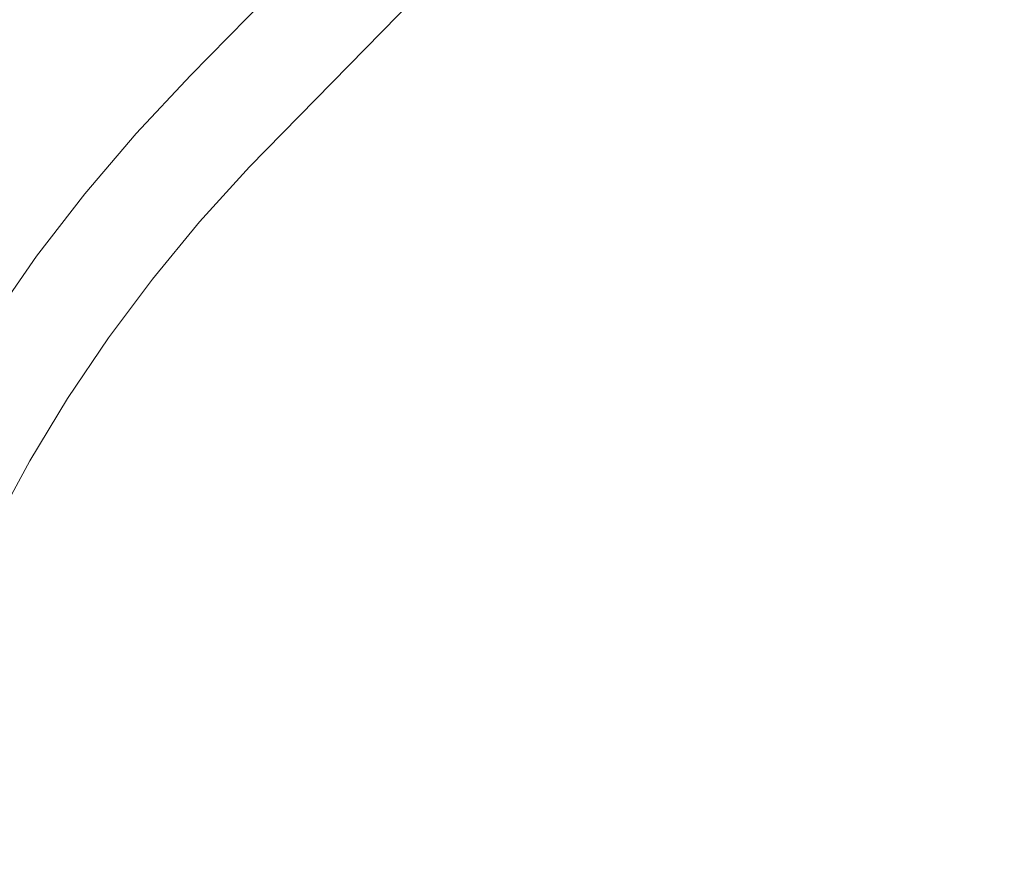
# Model space of a CAD drawing. Header units: millimetres. Extents: x 5724 to 11786, y -2894 to 7544.
# Tile 4 of 46: x 8080 to 8106, y -2731 to -2709. Entities that reach past the tile are written whole.
import ezdxf

# ---------------------------------------------------------------- set-up
doc = ezdxf.new("R2010")
doc.units = ezdxf.units.MM
doc.layers.add('E-LITE-EQPM', color=7, linetype='Continuous', lineweight=20)

# ---------------------------------------------------------------- blocks, each defined once
blk = doc.blocks.new('33711-11 - 33711-11 YAKARTA LED Old gold ceiling fan-533504-00 Isometrico PDF')
at = {"layer": 'E-LITE-EQPM', "color": 251, "lineweight": 9, "true_color": 0x636466}
for p, q in [((2342.179, -2679.437), (2311.783, -2710.423)), ((2313.782, -2712.384), (2344.178, -2681.398))]:
    blk.add_line(p, q, dxfattribs=at)
for points in [[(2311.783, -2710.423, 0), (2310.345, -2711.959, 0), (2308.989, -2713.552, 0), (2307.718, -2715.199, 0), (2306.532, -2716.897, 0), (2305.435, -2718.644, 0), (2304.429, -2720.437, 0), (2303.515, -2722.273, 0), (2302.695, -2724.148, 0), (2301.969, -2726.06, 0), (2301.34, -2728.006, 0), (2300.809, -2729.982, 0), (2300.661, -2730.614, 0)], [(2303.392, -2731.231, 0), (2303.858, -2729.381, 0), (2304.416, -2727.559, 0), (2305.063, -2725.768, 0), (2305.8, -2724.009, 0), (2306.624, -2722.285, 0), (2307.536, -2720.6, 0), (2308.533, -2718.956, 0), (2309.614, -2717.355, 0), (2310.778, -2715.799, 0), (2312.022, -2714.292, 0), (2313.346, -2712.835, 0), (2313.782, -2712.384, 0)]]:
    blk.add_polyline3d(points, dxfattribs=at)

msp = doc.modelspace()

# ---------------------------------------------------------------- block references
at = {"layer": 'E-LITE-EQPM', "color": 251, "lineweight": 9, "true_color": 0x5b5b5b}
msp.add_blockref('33711-11 - 33711-11 YAKARTA LED Old gold ceiling fan-533504-00 Isometrico PDF', (5772.807, 0), dxfattribs=at)

doc.saveas('drawing.dxf')
